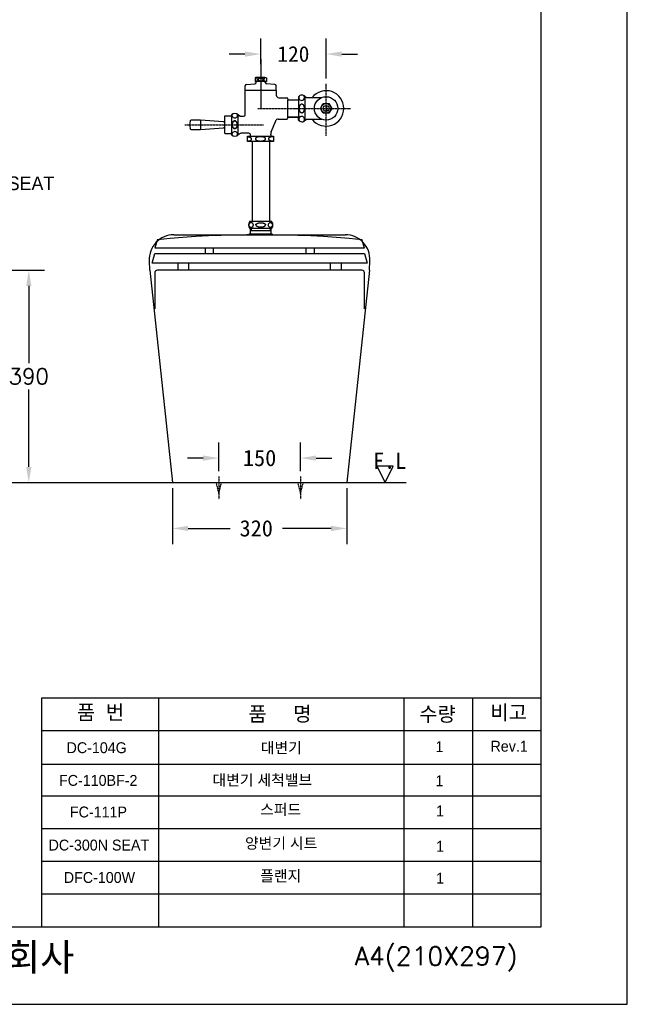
# Model space of a CAD drawing. Extents: x 66176 to 68602, y 58088 to 61519.
# Tile 5 of 8: x 67487 to 68602, y 58088 to 59895. Entities that reach past the tile are written whole.
import ezdxf
from ezdxf.lldxf.tags import DXFTag

# ---------------------------------------------------------------- set-up
doc = ezdxf.new("R2010")
doc.units = 0
doc.header["$MEASUREMENT"] = 0
doc.linetypes.add('DASHDOT', pattern=[1, 0.5, -0.25, 0, -0.25])
doc.linetypes.add('DASHED', pattern=[0.75, 0.5, -0.25])
doc.layers.get('Defpoints').update_dxf_attribs({"linetype": 'CONTINUOUS'})
for name, color, linetype in [('001', 7, 'CONTINUOUS'), ('002', 7, 'CONTINUOUS'), ('BU', 7, 'CONTINUOUS'), ('CENTER', 1, 'CONTINUOUS'), ('Dim', 4, 'CONTINUOUS'), ('DIM2', 7, 'CONTINUOUS'), ('LINE', 7, 'CONTINUOUS'), ('POINT', 3, 'CONTINUOUS'), ('YA', 7, 'CONTINUOUS')]:
    doc.layers.add(name, color=color, linetype=linetype)
doc.layers.add('AM_6', color=2, linetype='CONTINUOUS', lineweight=30)
doc.layers.add('DWG', color=7, linetype='CONTINUOUS', lineweight=25)
doc.styles.add('____', font='txt')
doc.styles.add('h', font='txt', dxfattribs={"height": 30})
doc.styles.get("Standard").update_dxf_attribs({"font": 'txt.shx', "bigfont": 'ghs.shx'})
doc.styles.add('스타일1', font='txt.shx', dxfattribs={"bigfont": 'ghs.shx'})
tags = doc.linetypes.add('Amconstr', pattern=[9999, 9999, 0]).pattern_tags.tags
tags[6:7] = [DXFTag(74, 4), DXFTag(75, 0), DXFTag(340, '0'), DXFTag(46, 1.0), DXFTag(50, 0.0), DXFTag(44, 0.0), DXFTag(45, 0.0)]
tags[4:5] = [DXFTag(74, 4), DXFTag(75, 0), DXFTag(340, '0'), DXFTag(46, 1.0), DXFTag(50, 0.0), DXFTag(44, 0.0), DXFTag(45, 0.0)]
doc.dimstyles.get("Standard").update_dxf_attribs({"dimtxt": 0.18, "dimasz": 0.18, "dimexe": 0.18, "dimexo": 0.0625, "dimgap": 0.09, "dimtad": 0, "dimtih": 1, "dimtoh": 1, "dimdec": 4, "dimzin": 0, "dimdsep": 46, "dimtxsty": 'Standard', "dimcen": 0.09, "dimadec": 0, "dimazin": 0, "dimtfac": 1, "dimtdec": 4, "dimtofl": 0, "dimtmove": 0, "dimatfit": 0, "dimfxl": 0, "dimtolj": 1, "dimtzin": 0, "dimarcsym": 0})
doc.dimstyles.new('Standard$0', dxfattribs={"dimtxt": 0.18, "dimasz": 0.18, "dimexe": 0.18, "dimexo": 0.0625, "dimgap": 0.09, "dimtad": 0, "dimtih": 1, "dimtoh": 1, "dimdec": 4, "dimzin": 0, "dimdsep": 46, "dimtxsty": 'Standard', "dimcen": 0.09, "dimadec": 0, "dimazin": 0, "dimtfac": 1, "dimtdec": 4, "dimtofl": 0, "dimtmove": 0, "dimatfit": 3, "dimfxl": 0, "dimtolj": 1, "dimtzin": 0, "dimarcsym": 0})

# ---------------------------------------------------------------- blocks, each defined once
blk = doc.blocks.new('*D6')
at = {"layer": 'Defpoints', "color": 0}
for p in [(67766.9, 59045.8), (68086.9, 59045.8), (68086.9, 58961.7)]:
    blk.add_point(p, dxfattribs=at)
at = {"layer": 'Dim', "color": 0, "lineweight": -2}
for p, q in [((67766.9, 59035.8), (67766.9, 58932.9)), ((68086.9, 59035.8), (68086.9, 58932.9)), ((67795.7, 58961.7), (67872.6, 58961.7)), ((68058.1, 58961.7), (67968.9, 58961.7))]:
    blk.add_line(p, q, dxfattribs=at)
at = {"layer": 'Dim', "color": 0}
for points in [[(67795.7, 58966.5), (67795.7, 58956.9), (67766.9, 58961.7)], [(68058.1, 58966.5), (68058.1, 58956.9), (68086.9, 58961.7)]]:
    blk.add_solid(points, dxfattribs=at)
at = {"layer": 'Dim', "color": 0, "insert": (67920.7, 58961.7), "char_height": 30, "attachment_point": 5, "style": 'h'}
blk.add_mtext('\\A1;320', dxfattribs=at)
blk = doc.blocks.new('*D7')
at = {"layer": 'Defpoints', "color": 0}
for p in [(68001.9, 59090.8), (67851.9, 59056.9), (68001.9, 59056.9)]:
    blk.add_point(p, dxfattribs=at)
at = {"layer": 'Dim', "color": 0, "lineweight": -2}
for p, q in [((67851.9, 59066.9), (67851.9, 59119.6)), ((68001.9, 59066.9), (68001.9, 59119.6)), ((67823.1, 59090.8), (67794.3, 59090.8)), ((68030.7, 59090.8), (68059.5, 59090.8))]:
    blk.add_line(p, q, dxfattribs=at)
at = {"layer": 'Dim', "color": 0}
for points in [[(67823.1, 59095.6), (67823.1, 59086), (67851.9, 59090.8)], [(68030.7, 59095.6), (68030.7, 59086), (68001.9, 59090.8)]]:
    blk.add_solid(points, dxfattribs=at)
at = {"layer": 'Dim', "color": 0, "insert": (67926.9, 59090.8), "char_height": 30, "attachment_point": 5, "style": 'h'}
blk.add_mtext('\\A1;150', dxfattribs=at)
blk = doc.blocks.new('*D11')
at = {"layer": 'Defpoints', "color": 0}
for p in [(68048.9, 59832.3), (67928.9, 59804.1), (68048.9, 59777.4)]:
    blk.add_point(p, dxfattribs=at)
at = {"layer": 'Dim', "color": 0, "lineweight": -2}
for p, q in [((67928.9, 59814.1), (67928.9, 59861.1)), ((68048.9, 59787.4), (68048.9, 59861.1)), ((67900.1, 59832.3), (67871.3, 59832.3)), ((68077.7, 59832.3), (68106.5, 59832.3))]:
    blk.add_line(p, q, dxfattribs=at)
at = {"layer": 'Dim', "color": 0}
for points in [[(67900.1, 59837.1), (67900.1, 59827.5), (67928.9, 59832.3)], [(68077.7, 59837.1), (68077.7, 59827.5), (68048.9, 59832.3)]]:
    blk.add_solid(points, dxfattribs=at)
at = {"layer": 'Dim', "color": 0, "insert": (67988.9, 59832.3), "char_height": 28.8, "attachment_point": 5, "style": '____'}
blk.add_mtext('\\A1;120', dxfattribs=at)
blk = doc.blocks.new('*D12')
at = {"layer": 'Defpoints', "color": 0}
for p in [(67442.3, 59435.6), (67442.3, 59045.8), (67503.2, 59045.8)]:
    blk.add_point(p, dxfattribs=at)
at = {"layer": 'Dim', "color": 0, "lineweight": -2}
for p, q in [((67452.3, 59435.6), (67532, 59435.6)), ((67503.2, 59406.8), (67503.2, 59264.7)), ((67503.2, 59074.6), (67503.2, 59216.7)), ((67452.3, 59045.8), (67532, 59045.8))]:
    blk.add_line(p, q, dxfattribs=at)
at = {"layer": 'Dim', "color": 0}
for points in [[(67498.4, 59406.8), (67508, 59406.8), (67503.2, 59435.6)], [(67498.4, 59074.6), (67508, 59074.6), (67503.2, 59045.8)]]:
    blk.add_solid(points, dxfattribs=at)
at = {"layer": 'Dim', "color": 0, "insert": (67503.2, 59240.7), "char_height": 28.8, "attachment_point": 5}
blk.add_mtext('\\A1;390', dxfattribs=at)

msp = doc.modelspace()

# ---------------------------------------------------------------- linework, layer by layer
at = {"layer": '001', "color": 7}
msp.add_lwpolyline([(67799.4, 59045.8), (68054.4, 59045.8)], dxfattribs=at)
at = {"layer": '002', "color": 7}
for p, q in [((67734.4, 59430.8), (67734.4, 59367.3)), ((68114.4, 59435.6), (67739.4, 59435.6)), ((68119.4, 59367.3), (68119.4, 59430.8)), ((68142.2, 59075.8), (68157.2, 59045.8)), ((68172.2, 59075.8), (68142.2, 59075.8)), ((68157.2, 59045.8), (68172.2, 59075.8)), ((66740.4, 59045.8), (68196.2, 59045.8))]:
    msp.add_line(p, q, dxfattribs=at)
for centre, radius, start, end in [((67739.4, 59430.6), 5, 90, 180.0007), ((68114.4, 59430.6), 5, 0, 90), ((67744.4, 59367.3), 10, 180, 196.6467), ((68109.4, 59367.3), 10, 343.3533, 360)]:
    msp.add_arc(centre, radius, start, end, dxfattribs=at)
at = {"layer": 'BU', "color": 7}
for p, q in [((67919.9, 59789.6), (67918.5, 59788.8)), ((67918.5, 59788.8), (67918.5, 59781.7)), ((67936.4, 59789.6), (67919.9, 59789.6)), ((67928.9, 59789.6), (67937.9, 59789.6)), ((67937.9, 59789.6), (67939.3, 59788.8)), ((67939.3, 59788.8), (67939.3, 59781.7)), ((67900.4, 59765.4), (67900.6, 59765.6)), ((67957.4, 59765.6), (67900.4, 59765.4)), ((67900.4, 59763.6), (67900.4, 59765.6)), ((67918.5, 59781.7), (67920.4, 59780.7)), ((67939.3, 59781.7), (67918.5, 59781.7)), ((67939.3, 59781.7), (67937.4, 59780.7)), ((67957.4, 59765.6), (67957.4, 59763.6)), ((67900.4, 59721.1), (67900.4, 59763.6)), ((67957.4, 59763.6), (67957.4, 59757.1)), ((67962.4, 59752.1), (67976.9, 59752.1)), ((67978.9, 59750.1), (67978.9, 59748.6)), ((67978.9, 59748.6), (67998.5, 59748.6)), ((67978.9, 59715.1), (67978.9, 59748.6)), ((67998.5, 59754.1), (67998.5, 59749.8)), ((67998.5, 59749.8), (67998.5, 59732.6)), ((68010.3, 59753.6), (68010.3, 59754.4)), ((68010.3, 59754.2), (68013, 59752.6)), ((68010.3, 59732.6), (68010.3, 59753.6)), ((68013, 59752.6), (68041, 59752.6)), ((67998.5, 59732.6), (67998.5, 59715.3)), ((68010.3, 59711.6), (68010.3, 59732.6)), ((68038.5, 59732.6), (68043.7, 59741.6)), ((68043.7, 59723.6), (68038.5, 59732.6)), ((68043.7, 59741.6), (68054.1, 59741.6)), ((68048.2, 59737.9), (68048.2, 59727.2)), ((68049.6, 59737.9), (68049.6, 59727.2)), ((68054.1, 59741.6), (68059.3, 59732.6)), ((68059.3, 59732.6), (68054.1, 59723.6)), ((67818.5, 59711.1), (67801.1, 59711.1)), ((67818.5, 59711.1), (67818.5, 59694.1)), ((67860.7, 59708.1), (67818.5, 59711.1)), ((67862.4, 59717.6), (67862.4, 59713.3)), ((67862.4, 59713.3), (67862.4, 59702.6)), ((67874.4, 59718.6), (67863.4, 59718.6)), ((67875.4, 59721), (67875.4, 59702.6)), ((67887.4, 59702.6), (67887.4, 59721)), ((67888.9, 59720.1), (67887.4, 59720.1)), ((67887.4, 59719.1), (67890.6, 59719.1)), ((67888.9, 59720.1), (67891.7, 59718.5)), ((67888.9, 59719.1), (67888.9, 59720.1)), ((67893.2, 59718.1), (67897.4, 59718.1)), ((67948.3, 59689.7), (67956.4, 59709.9)), ((67961, 59713.1), (67976.9, 59713.1)), ((67998.5, 59716.6), (67978.9, 59716.6)), ((67978.9, 59716.6), (67998.5, 59716.6)), ((67978.9, 59715.1), (67978.9, 59716.6)), ((67998.5, 59715.3), (67998.5, 59716.6)), ((67998.5, 59711.1), (67998.5, 59715.3)), ((67998.5, 59715.3), (67998.5, 59711.1)), ((68010.3, 59711), (68013, 59712.6)), ((68010.3, 59711.6), (68010.3, 59712.5)), ((68010.3, 59710.8), (68010.3, 59711.6)), ((68013, 59712.6), (68041, 59712.6)), ((68054.1, 59723.6), (68043.7, 59723.6)), ((67801.1, 59694.1), (67818.5, 59694.1)), ((67818.5, 59694.1), (67860.7, 59697.1)), ((67862.4, 59702.6), (67862.4, 59687.6)), ((67875.4, 59702.6), (67875.4, 59684.1)), ((67887.4, 59684.1), (67887.4, 59702.6)), ((67863.4, 59686.6), (67874.4, 59686.6)), ((67887.4, 59686.1), (67890.6, 59686.1)), ((67887.4, 59685.1), (67888.9, 59685.1)), ((67891.7, 59686.7), (67888.9, 59685.1)), ((67888.9, 59685.1), (67888.9, 59686.1)), ((67907.4, 59687.1), (67893.2, 59687.1)), ((67904.6, 59681.6), (67928.6, 59681.6)), ((67904.6, 59671.6), (67904.6, 59681.6)), ((67909.5, 59681.6), (67910.1, 59682.7)), ((67910.4, 59683.7), (67910.4, 59684.1)), ((67928.6, 59681.6), (67949.6, 59681.6)), ((67928.9, 59681.6), (67952.6, 59681.6)), ((67947.4, 59684), (67947.4, 59685.3)), ((67948.3, 59681.6), (67947.8, 59682.5)), ((67952.6, 59681.6), (67952.6, 59671.6)), ((67952.6, 59671.6), (67904.6, 59671.6)), ((67913, 59671.6), (67913, 59524.8)), ((67944.8, 59671.6), (67944.8, 59524.8)), ((67949.5, 59524.8), (67908.4, 59524.8)), ((67908.4, 59512.8), (67928.9, 59512.8)), ((67910.4, 59502.3), (67910.4, 59512.8)), ((67911.4, 59512.8), (67911.4, 59508.8)), ((67928.9, 59512.8), (67949.4, 59512.8)), ((67946.4, 59512.8), (67946.4, 59508.8)), ((67947.4, 59512.8), (67947.4, 59502.3)), ((67907.9, 59501.8), (67906.9, 59500.8)), ((67906.9, 59500.8), (67928.9, 59500.8)), ((67906.9, 59500.8), (67906.9, 59500.6)), ((67928.9, 59501.8), (67907.9, 59501.8)), ((67910.4, 59508.8), (67928.9, 59508.8)), ((67911.4, 59508.8), (67910.4, 59507.6)), ((67928.9, 59508.8), (67947.4, 59508.8)), ((67949.9, 59501.8), (67928.9, 59501.8)), ((67928.9, 59500.8), (67950.9, 59500.8)), ((67946.4, 59508.8), (67947.4, 59507.6)), ((67950.9, 59500.8), (67949.9, 59501.8)), ((67950.9, 59500.8), (67950.9, 59500.6)), ((67739.4, 59491.7), (67734.4, 59476.7)), ((67734.4, 59476.7), (68119.4, 59476.7)), ((67826.9, 59476.7), (67826.9, 59466.5)), ((67841.9, 59476.7), (67841.9, 59466.5)), ((68011.9, 59476.7), (68011.9, 59466.5)), ((68026.9, 59476.7), (68026.9, 59466.5)), ((68119.4, 59476.7), (68114.4, 59491.7)), ((67729.5, 59448.5), (67734.4, 59466.5)), ((67734.4, 59466.5), (68119.4, 59466.5)), ((68119.4, 59466.5), (68124.3, 59448.5)), ((68124.3, 59448.5), (67729.5, 59448.5)), ((67776.9, 59448.5), (67776.9, 59435.6)), ((67796.9, 59435.6), (67796.9, 59448.5)), ((68056.9, 59435.6), (68056.9, 59448.5)), ((68076.9, 59448.5), (68076.9, 59435.6))]:
    msp.add_line(p, q, dxfattribs=at)
for radius in [21.5, 9, 5.4]:
    msp.add_circle((68048.9, 59732.6), radius, dxfattribs=at)
for centre, radius, start, end in [((67919.9, 59785.4), 3.24, 244.0741, 115.9259), ((67937.9, 59785.4), 3.24, 64.0741, 295.9259), ((68048.9, 59732.6), 32.5, 217.9799, 142.0201), ((67962.4, 59757.1), 5, 180, 270), ((67976.9, 59750.1), 2, 0, 90), ((68004.5, 59749.6), 7.5, 39.9055, 143.1301), ((68004.2, 59752.6), 5.44, 154.1576, 28.8551), ((67801.1, 59709.1), 2, 90, 169.1799), ((67863.4, 59717.6), 1, 90, 180), ((67874.4, 59719.6), 1, 270, 0), ((67881.4, 59714.3), 9, 48.1897, 131.8103), ((67881.4, 59720.5), 5.22, 171.2455, 12.9421), ((67893.2, 59721.1), 3, 240, 270), ((67897.4, 59721.1), 3, 270, 0), ((67961, 59708.1), 5, 90, 158.1986), ((67976.9, 59715.1), 2, 270, 0), ((68004.5, 59715.6), 7.5, 216.8699, 320.0945), ((68004.2, 59712.6), 5.44, 331.1449, 205.8424), ((67835.1, 59702.6), 36.6, 169.1799, 190.8201), ((67801.1, 59696.1), 2, 190.8201, 270), ((67860.9, 59712.1), 4, 266.3211, 292.0243), ((67860.9, 59693.1), 4, 67.9757, 93.6789), ((67863.4, 59687.6), 1, 180, 270), ((67874.4, 59685.6), 1, 0, 90), ((67881.4, 59690.8), 9, 228.1897, 311.8103), ((67881.4, 59684.7), 5.22, 347.0579, 188.7545), ((67893.2, 59684.1), 3, 90, 120), ((67907.4, 59684.1), 3, 0, 90), ((67908.4, 59683.7), 2, 330, 360), ((67959.4, 59685.3), 12, 158.1986, 180), ((67950.4, 59684), 3, 180, 210), ((67916.4, 59518.8), 10, 143.717, 216.8699), ((67911, 59518.4), 4.15, 87.6553, 177.4456), ((67911, 59518.8), 4.15, 182.5544, 272.3447), ((67911.4, 59518.4), 4.15, 2.5544, 92.3447), ((67911.4, 59518.8), 4.15, 267.6553, 357.4456), ((67946.5, 59518.4), 4.15, 87.6553, 177.4456), ((67946.5, 59518.8), 4.15, 182.5544, 272.3447), ((67946.8, 59518.4), 4.15, 2.5544, 92.3447), ((67946.8, 59518.8), 4.15, 267.6553, 357.4456), ((67941.4, 59518.8), 10, 323.1301, 36.283), ((67926.9, 57575.1), 1925.7, 84.4125, 95.5875), ((67909.9, 59502.3), 0.5, 270, 0), ((67947.9, 59502.3), 0.5, 180, 270)]:
    msp.add_arc(centre, radius, start, end, dxfattribs=at)
for points, weights in [([(67924.8, 59785.5), (67924.8, 59788.5), (67928.9, 59788.5)], [1, 0.707106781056, 1]), ([(67928.9, 59782.4), (67924.8, 59782.4), (67924.8, 59785.5)], [1, 0.707106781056, 1]), ([(67928.9, 59788.5), (67933.1, 59788.5), (67933.1, 59785.5)], [1, 0.707106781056, 1]), ([(67933.1, 59785.5), (67933.1, 59782.4), (67928.9, 59782.4)], [1, 0.707106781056, 1]), ([(67999.8, 59732.5), (67999.8, 59740.8), (68004.3, 59740.8)], [1, 0.707106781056, 1]), ([(68004.3, 59724.1), (67999.8, 59724.1), (67999.8, 59732.5)], [1, 0.707106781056, 1]), ([(68004.3, 59740.8), (68008.8, 59740.8), (68008.8, 59732.5)], [1, 0.707106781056, 1]), ([(68008.8, 59732.5), (68008.8, 59724.1), (68004.3, 59724.1)], [1, 0.707106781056, 1]), ([(67881.3, 59709.8), (67876.6, 59709.8), (67876.6, 59702.6)], [1, 0.707106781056, 1]), ([(67876.6, 59702.5), (67876.6, 59709.7), (67881.3, 59709.7)], [1, 0.707106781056, 1]), ([(67885.9, 59702.6), (67885.9, 59709.8), (67881.3, 59709.8)], [1, 0.707106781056, 1]), ([(67881.3, 59709.7), (67885.9, 59709.7), (67885.9, 59702.5)], [1, 0.707106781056, 1]), ([(67876.6, 59702.6), (67876.6, 59695.5), (67881.3, 59695.5)], [1, 0.707106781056, 1]), ([(67881.3, 59695.4), (67876.6, 59695.4), (67876.6, 59702.5)], [1, 0.707106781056, 1]), ([(67881.3, 59695.5), (67885.9, 59695.5), (67885.9, 59702.6)], [1, 0.707106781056, 1]), ([(67885.9, 59702.5), (67885.9, 59695.4), (67881.3, 59695.4)], [1, 0.707106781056, 1]), ([(67904.6, 59672.5), (67912.3, 59673.1), (67912.3, 59676.4)], [0.934149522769, 0.744911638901, 1]), ([(67912.3, 59676.4), (67912.3, 59679.5), (67905.1, 59680.2)], [1, 0.755291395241, 0.919484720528]), ([(67928.5, 59680.6), (67919.1, 59680.6), (67919.1, 59676.7)], [1, 0.707106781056, 1]), ([(67919.1, 59676.7), (67919.1, 59672.7), (67928.5, 59672.7)], [1, 0.707106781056, 1]), ([(67937.9, 59676.7), (67937.9, 59680.6), (67928.5, 59680.6)], [1, 0.707106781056, 1]), ([(67928.5, 59672.7), (67937.9, 59672.7), (67937.9, 59676.7)], [1, 0.707106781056, 1]), ([(67951.8, 59680.7), (67943.2, 59680.4), (67943.2, 59676.8)], [0.964678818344, 0.725984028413, 1]), ([(67943.2, 59676.8), (67943.2, 59672.8), (67952.6, 59672.8)], [1, 0.70726114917, 0.999691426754]), ([(67919.9, 59518.7), (67919.9, 59522.7), (67928.9, 59522.7)], [1, 0.707106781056, 1]), ([(67919.9, 59518.9), (67919.9, 59514.9), (67928.9, 59514.9)], [1, 0.707106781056, 1]), ([(67928.9, 59522.7), (67938, 59522.7), (67938, 59518.7)], [1, 0.707106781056, 1]), ([(67928.9, 59514.9), (67938, 59514.9), (67938, 59518.9)], [1, 0.707106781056, 1])]:
    msp.add_rational_spline(points, weights, degree=2, dxfattribs=at)
at = {"layer": 'CENTER', "color": 0, "linetype": 'DASHDOT'}
for p, q in [((68048.9, 59682.3), (68048.9, 59777.4)), ((67923.8, 59732.6), (68093.7, 59732.6)), ((67789.6, 59702.6), (67934.2, 59702.6)), ((67851.9, 59056.9), (67851.9, 59015.4)), ((68001.9, 59056.9), (68001.9, 59015.4))]:
    msp.add_line(p, q, dxfattribs=at)
at = {"layer": 'Dim', "color": 0}
for p, q in [((67928.9, 59823), (67928.9, 59732.6)), ((67769.4, 59500.6), (68084.4, 59500.6)), ((67725.4, 59435.6), (67724.5, 59453)), ((68128.5, 59435.6), (68129.3, 59453)), ((67725.4, 59435.6), (67766.9, 59045.8)), ((68128.5, 59435.6), (68086.9, 59045.8)), ((67766.9, 59045.8), (68086.9, 59045.8)), ((67527.2, 58650.7), (68443.7, 58650.7)), ((67741.6, 58650.7), (67741.6, 58230.7)), ((68191.6, 58650.7), (68191.6, 58230.7)), ((68317.7, 58650.7), (68317.7, 58230.7)), ((67527.2, 58590.7), (68443.7, 58590.7)), ((67527.2, 58528.9), (68443.7, 58528.9)), ((67527.2, 58470.7), (68443.7, 58470.7)), ((67527.2, 58410.7), (68443.7, 58410.7)), ((67527.2, 58350.7), (68443.7, 58350.7))]:
    msp.add_line(p, q, dxfattribs=at)
for centre, start, end in [((67769.4, 59455.6), 90, 183.2435), ((68084.4, 59455.6), 356.7565, 90)]:
    msp.add_arc(centre, 45, start, end, dxfattribs=at)
at = {"layer": 'DWG', "color": 0, "lineweight": 30}
for p, q in [((67900.4, 59765.6), (67900.4, 59773.9)), ((67902.7, 59776.4), (67918.1, 59777.8)), ((67955.1, 59776.4), (67939.7, 59777.8)), ((67957.4, 59765.6), (67957.4, 59773.9))]:
    msp.add_line(p, q, dxfattribs=at)
at = {"layer": 'DWG', "color": 0, "linetype": 'Continuous', "lineweight": 30}
for p, q in [((67920.4, 59780.3), (67920.4, 59780.7)), ((67937.4, 59780.3), (67937.4, 59780.7))]:
    msp.add_line(p, q, dxfattribs=at)
at = {"layer": 'DWG', "color": 0, "lineweight": 30}
for centre, start, end in [((67902.9, 59773.9), 95, 180), ((67954.9, 59773.9), 0, 85)]:
    msp.add_arc(centre, 2.5, start, end, dxfattribs=at)
at = {"layer": 'DWG', "color": 0, "linetype": 'Continuous', "lineweight": 30}
for centre, start, end in [((67917.9, 59780.3), 275, 0), ((67939.9, 59780.3), 180, 265)]:
    msp.add_arc(centre, 2.5, start, end, dxfattribs=at)
at = {"layer": 'LINE', "linetype": 'Amconstr'}
for p, q in [((68443.7, 58230.7), (68443.7, 61398.7)), ((67455.2, 58230.7), (67527.2, 58230.7))]:
    msp.add_line(p, q, dxfattribs=at)
at = {"layer": 'POINT', "color": 0, "linetype": 'DASHED'}
for p, q in [((67846.9, 59045.8), (67851.9, 59025.8)), ((67851.9, 59025.8), (67856.9, 59045.8)), ((67996.9, 59045.8), (68001.9, 59025.8)), ((68001.9, 59025.8), (68006.9, 59045.8))]:
    msp.add_line(p, q, dxfattribs=at)
at = {"layer": 'YA', "color": 7}
for p, q in [((67527.2, 58230.7), (67527.2, 58650.7)), ((67527.2, 58290.7), (68443.7, 58290.7)), ((67527.2, 58230.7), (68443.7, 58230.7))]:
    msp.add_line(p, q, dxfattribs=at)
at = {"layer": 'YA', "color": 0}
msp.add_lwpolyline([(66176.4, 58088.2), (68601.9, 58088.2), (68601.9, 61518.6), (66176.4, 61518.6)], close=True, dxfattribs=at)

# ---------------------------------------------------------------- texts
at = {"layer": 'AM_6', "color": 0, "insert": (67319.2, 59594.9), "char_height": 25, "attachment_point": 4, "style": 'h'}
msp.add_mtext('{\\fGulim|b0|i0|c129|p50;DC-300N SEAT}', dxfattribs=at)
at = {"layer": 'Dim', "color": 0, "attachment_point": 1, "style": '스타일1'}
for s, insert, char_height in [('{\\fGulim|b0|i0|c129|p50;품  번}', (67591.5, 58637.5), 26.746), ('{\\fGulim|b0|i0|c129|p50;품     명}', (67906.4, 58634.6), 26.746), ('{\\fGulim|b0|i0|c129|p50;수량}', (68219.9, 58634.3), 26.746), ('{\\fGulim|b0|i0|c129|p50;비고}', (68350.5, 58637.5), 26.746), ('{\\fGulim|b0|i0|c129|p50;1\\P}', (68249.9, 58571.2), 20), ('{\\fGulim|b0|i0|c129|p50;Rev.1\\P}', (68350.8, 58571.9), 20), ('{\\fGulim|b0|i0|c129|p50;1\\P}', (68249.9, 58508.6), 20), ('{\\fGulim|b0|i0|c129|p50;1\\P}', (68250.8, 58453.2), 20), ('{\\fGulim|b0|i0|c129|p50;1\\P}', (68250.9, 58388.3), 20), ('{\\fGulim|b0|i0|c129|p50;1\\P}', (68250.9, 58329.8), 20)]:
    msp.add_mtext(s, dxfattribs=dict(at, insert=insert, char_height=char_height))
for s, insert, char_height, width in [('{\\fGulim|b0|i0|c129|p50; 대변기}', (67921.9, 58569), 20, 530.718), ('{\\fGulim|b0|i0|c129|p50;DC-104G}', (67572.6, 58569.2), 20, 132.31), ('{\\fGulim|b0|i0|c129|p50;FC-110BF-2}', (67558.7, 58509.2), 20, 132.31), ('{\\fGulim|b0|i0|c129|p50;              대변기 세척밸브}', (67738.7, 58509.9), 20, 530.718), ('{\\fGulim|b0|i0|c129|p50;FC-111P}', (67578.8, 58451.2), 20, 132.31), ('{\\fGulim|b0|i0|c129|p50; 스퍼드}', (67920.7, 58455.7), 20, 530.718), ('{\\fGulim|b0|i0|c129|p50;DC-300N SEAT}', (67539.6, 58390.5), 20, 207.964), ('{\\fGulim|b0|i0|c129|p50;양변기 시트}', (67900.1, 58393.9), 20, 212), ('{\\fGulim|b0|i0|c129|p50; 플랜지}', (67920.7, 58333.9), 20, 530.718), ('{\\fGulim|b0|i0|c129|p50;DFC-100W}', (67567.5, 58331), 20, 132.31), ('{\\fGulim|b0|i0|c129|p50;       대림통상주식회사\\P}', (66957.7, 58199.9), 50, 1090)]:
    msp.add_mtext(s, dxfattribs=dict(at, insert=insert, char_height=char_height, width=width))
at = {"layer": 'DIM2', "color": 0, "insert": (68135, 59070.5), "char_height": 30, "width": 105.541, "attachment_point": 7, "line_spacing_factor": 0.963855, "style": 'h'}
msp.add_mtext('F.L', dxfattribs=at)
at = {"layer": 'YA', "color": 7}
msp.add_text('A4(210X297)', height=33.819, dxfattribs=at).set_placement((68101.7, 58159.9))

# ---------------------------------------------------------------- dimensions: what is measured, and where the dimension line sits
at = {"layer": 'Dim', "color": 0}
for base, p1, p2, override, picture, middle in [((68048.9, 59832.3), (67928.9, 59804.1), (68048.9, 59777.4), {"dimscale": 160, "dimgap": 0.06, "dimdec": 0, "dimtxsty": '____', "dimatfit": 3, "dimarcsym": 1}, '*D11', (67988.9, 59832.3)), ((68001.9, 59090.8), (67851.9, 59056.9), (68001.9, 59056.9), {"dimscale": 160, "dimgap": 0.06, "dimdec": 0, "dimtxsty": 'h', "dimatfit": 3, "dimarcsym": 1}, '*D7', (67926.9, 59090.8))]:
    dim = msp.add_linear_dim(base=base, p1=p1, p2=p2, dimstyle='Standard', override=override, dxfattribs=at)
    dim.commit()
    dim.dimension.update_dxf_attribs({"geometry": picture, "text_midpoint": middle})
dim = msp.add_linear_dim(base=(67503.2, 59045.8), p1=(67442.3, 59435.6), p2=(67442.3, 59045.8), angle=90, dimstyle='Standard$0', override={"dimscale": 160, "dimgap": 0.06, "dimdec": 0, "dimarcsym": 1}, dxfattribs=at)
dim.commit()
dim.dimension.update_dxf_attribs({"geometry": '*D12', "text_midpoint": (67503.2, 59240.7)})
dim = msp.add_linear_dim(base=(68086.9, 58961.7), p1=(67766.9, 59045.8), p2=(68086.9, 59045.8), dimstyle='Standard', override={"dimscale": 160, "dimgap": 0.06, "dimdec": 0, "dimtxsty": 'h', "dimatfit": 3, "dimarcsym": 1}, dxfattribs=at)
dim.commit()
dim.dimension.update_dxf_attribs({"geometry": '*D6', "text_midpoint": (67920.7, 58961.7), "dimtype": 160})

doc.saveas('drawing.dxf')
